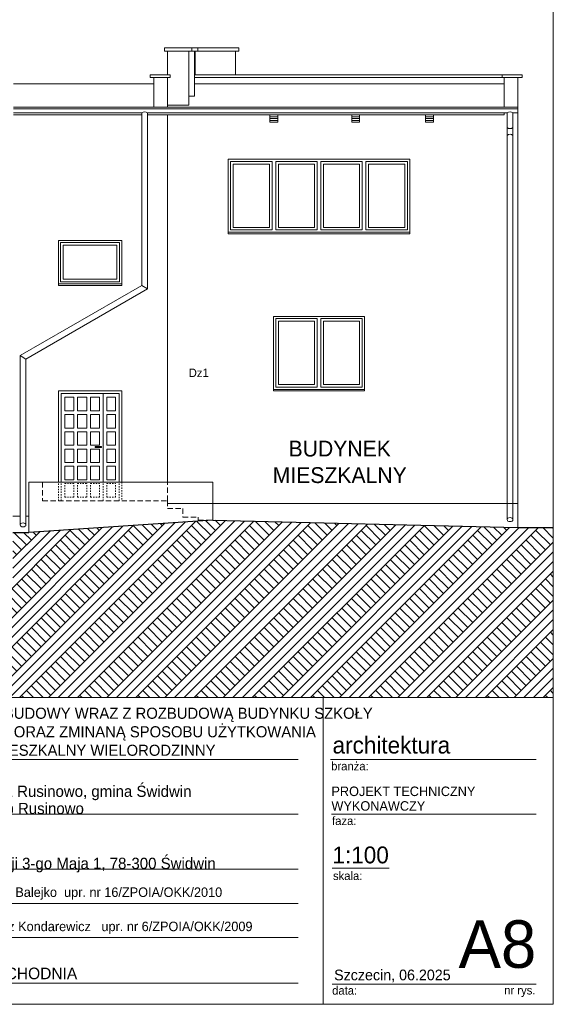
# Model space of a CAD drawing. Extents: x -366324 to -207045, y 68808 to 138616.
# Tile 83 of 170: x -285185 to -275071, y 69708 to 88364. Entities that reach past the tile are written whole.
import ezdxf

# ---------------------------------------------------------------- set-up
doc = ezdxf.new("R2010")
doc.units = 0
doc.header["$MEASUREMENT"] = 0
doc.linetypes.add('Hidden Line', pattern=[50, 25, -25])
doc.linetypes.add('Krawędzie ukryte', pattern=[150, 100, -50])
for name, color, linetype, lineweight in [('Arch opisy okien_Nr_Pióra__21', 7, 'Continuous', 9), ('ARCH TABELA_Nr_Pióra__1', 7, 'Continuous', 25), ('ARCH TABELA_Nr_Pióra__21', 7, 'Continuous', 9), ('ARCH TABELA_Nr_Pióra__7', 7, 'Continuous', 13), ('INWENT OPISY_Nr_Pióra__21', 7, 'Continuous', 9), ('INWENT TEREN_Nr_Pióra__1', 7, 'Continuous', 25)]:
    doc.layers.add(name, color=color, linetype=linetype, lineweight=lineweight)
for name, color, linetype, lineweight, true_color in [('Arch teren_Nr_Pióra__2', 7, 'Continuous', 13, 0x7f7f7f), ('INWENT DACH_Nr_Pióra__22', 7, 'Continuous', 9, 0x7f7f7f), ('INWENT RURY SPUSTOWE_Nr_Pióra__22', 7, 'Continuous', 9, 0x7f7f7f), ('INWENT. DRZWI_Nr_Pióra__22', 7, 'Continuous', 9, 0x7f7f7f), ('INWENT. OKNA_Nr_Pióra__22', 7, 'Continuous', 9, 0x7f7f7f), ('INWENT.ŚCIANY_Nr_Pióra__22', 7, 'Continuous', 9, 0x7f7f7f), ('Istniejące kominy_Nr_Pióra__22', 7, 'Continuous', 9, 0x7f7f7f)]:
    doc.layers.add(name, color=color, linetype=linetype, lineweight=lineweight, true_color=true_color)
doc.styles.add('GENERATED_STYLE_10', font='txt')
doc.styles.add('GENERATED_STYLE_3', font='txt')
doc.styles.add('GENERATED_STYLE_4', font='txt')
doc.styles.add('GENERATED_STYLE_8', font='txt')

msp = doc.modelspace()

# ---------------------------------------------------------------- hatches: boundary and pattern name
at = {"layer": 'Arch teren_Nr_Pióra__2', "linetype": 'Continuous'}
h = msp.add_hatch(dxfattribs=at)
h.set_pattern_fill('Earth', color=256, style=0, pattern_type=2)
h.set_pattern_definition([(45, (0, 0), (-275.77163, 275.77163), []), (45, (-91.9, 91.9), (-551.5433, 551.5433), []), (45, (-183.85, 183.85), (-551.5433, 551.5433), []), (135, (-275.77, 275.77), (91.92388, 91.92388), [390, -390])])
h.paths.add_polyline_path([(-289126.4, 78519.6), (-289126.4, 78459.6), (-289061.4, 78394.6), (-289061.4, 75519.6), (-285511.4, 75519.6), (-275071.4, 75519.6), (-275071.4, 78739.6), (-275741.4, 78739.6), (-281521.4, 78879.6), (-285011.4, 78649.6), (-285225.1, 78649.6), (-285311.4, 78649.6), (-285311.4, 77719.6), (-285511.4, 77719.6), (-285511.4, 78519.6), (-289061.4, 78519.6)], flags=0)

# ---------------------------------------------------------------- linework, layer by layer
at = {"layer": 'ARCH TABELA_Nr_Pióra__21', "linetype": 'Continuous'}
for p, q in [((-275071.4, 98158.4), (-275071.4, 69708.4)), ((-292571.4, 75519.6), (-275071.4, 75519.6)), ((-279433.1, 75519.6), (-279433.1, 69708.4)), ((-275071.4, 75519.6), (-275071.4, 69708.4)), ((-287605.6, 74349.6), (-279905.8, 74349.6)), ((-279293.8, 74349.6), (-275394.4, 74349.6)), ((-287605.6, 73309.6), (-279905.8, 73309.6)), ((-279276.3, 73309.6), (-275394.4, 73309.6)), ((-287605.6, 72269.6), (-279905.8, 72269.6)), ((-279264.5, 72286.9), (-278184.9, 72286.9)), ((-287605.6, 71621), (-279905.8, 71621)), ((-287594.9, 70972.4), (-279905.8, 70972.4)), ((-287605.6, 70108.4), (-279905.8, 70108.4)), ((-279264.5, 70090.8), (-276982.7, 70090.8)), ((-276982.7, 70090.8), (-275394.4, 70090.8)), ((-275071.4, 69708.4), (-315821.4, 69708.4)), ((-275071.4, 69708.4), (-287677.8, 69708.4))]:
    msp.add_line(p, q, dxfattribs=at)
at = {"layer": 'INWENT DACH_Nr_Pióra__22', "linetype": 'Continuous'}
for p, q in [((-282641.4, 87148.4), (-285301.4, 87148.4)), ((-276001.4, 87148.4), (-281871.4, 87148.4)), ((-275741.4, 86709.6), (-285301.4, 86709.6)), ((-275741.4, 86709.6), (-275741.4, 86674.6))]:
    msp.add_line(p, q, dxfattribs=at)
at = {"layer": 'INWENT RURY SPUSTOWE_Nr_Pióra__22', "linetype": 'Continuous'}
for p, q in [((-275741.4, 86674.6), (-285301.4, 86674.6)), ((-282871.4, 86599.6), (-285301.4, 86599.6)), ((-282871.4, 86599.6), (-282871.4, 83329.6)), ((-282761.4, 86599.6), (-282761.4, 83266.1)), ((-275946.4, 86599.6), (-282761.4, 86599.6)), ((-275946.4, 86599.6), (-275946.4, 86319.6)), ((-275836.4, 86599.6), (-275836.4, 86319.6)), ((-275741.4, 86599.6), (-275836.4, 86599.6)), ((-275741.4, 86599.6), (-275741.4, 86674.6)), ((-275946.4, 86319.6), (-275946.4, 78892)), ((-275836.4, 86319.6), (-275836.4, 78892)), ((-285176.4, 81998.8), (-282871.4, 83329.6)), ((-285066.4, 81935.3), (-282761.4, 83266.1)), ((-282871.4, 83329.6), (-282761.4, 83266.1)), ((-285176.4, 81998.8), (-285176.4, 78792)), ((-285066.4, 81935.3), (-285176.4, 81998.8)), ((-285066.4, 81935.3), (-285066.4, 78792))]:
    msp.add_line(p, q, dxfattribs=at)
for centre, start, end in [((-282816.4, 86533.9), 50.03379, 129.96621), ((-275891.4, 86533.9), 50.03379, 129.96621), ((-275891.4, 86385.2), 230.03379, 309.96621), ((-275891.4, 86107.1), 50.03379, 129.96621)]:
    msp.add_arc(centre, 85.6, start, end, dxfattribs=at)
for centre, major_axis in [((-275891.4, 78892), (55, 0)), ((-285121.4, 78792), (-55, 0))]:
    msp.add_ellipse(centre, major_axis=major_axis, ratio=0.6814486, dxfattribs=at)
at = {"layer": 'INWENT TEREN_Nr_Pióra__1', "linetype": 'Continuous'}
for p, q in [((-281521.4, 78879.6), (-285011.4, 78649.6)), ((-281521.4, 78879.6), (-275741.4, 78739.6)), ((-275741.4, 78739.6), (-275071.4, 78739.6)), ((-285311.4, 78649.6), (-285011.4, 78649.6))]:
    msp.add_line(p, q, dxfattribs=at)
at = {"layer": 'INWENT. DRZWI_Nr_Pióra__22', "linetype": 'Continuous'}
for p, q in [((-284401.4, 81279.6), (-283301.4, 81279.6)), ((-284401.4, 79599.6), (-284401.4, 81279.6)), ((-284331.4, 81209.6), (-284161.4, 81209.6)), ((-284331.4, 80952.9), (-284331.4, 81209.6)), ((-284161.4, 80952.9), (-284161.4, 81209.6)), ((-284091.4, 80952.9), (-284091.4, 81209.6)), ((-284091.4, 81209.6), (-283911.4, 81209.6)), ((-283911.4, 80952.9), (-283911.4, 81209.6)), ((-283841.4, 80952.9), (-283841.4, 81209.6)), ((-283841.4, 81209.6), (-283671.4, 81209.6)), ((-283671.4, 80952.9), (-283671.4, 81209.6)), ((-283601.4, 79599.6), (-283601.4, 81279.6)), ((-283531.4, 81209.6), (-283371.4, 81209.6)), ((-283531.4, 80952.9), (-283531.4, 81209.6)), ((-283371.4, 80952.9), (-283371.4, 81209.6)), ((-283301.4, 79599.6), (-283301.4, 81279.6)), ((-284331.4, 80952.9), (-284161.4, 80952.9)), ((-284331.4, 80882.9), (-284161.4, 80882.9)), ((-284331.4, 80626.2), (-284331.4, 80882.9)), ((-284161.4, 80626.2), (-284161.4, 80882.9)), ((-284091.4, 80952.9), (-283911.4, 80952.9)), ((-284091.4, 80882.9), (-283911.4, 80882.9)), ((-284091.4, 80626.2), (-284091.4, 80882.9)), ((-283911.4, 80626.2), (-283911.4, 80882.9)), ((-283841.4, 80952.9), (-283671.4, 80952.9)), ((-283841.4, 80882.9), (-283671.4, 80882.9)), ((-283841.4, 80626.2), (-283841.4, 80882.9)), ((-283671.4, 80626.2), (-283671.4, 80882.9)), ((-283531.4, 80952.9), (-283371.4, 80952.9)), ((-283531.4, 80882.9), (-283371.4, 80882.9)), ((-283531.4, 80626.2), (-283531.4, 80882.9)), ((-283371.4, 80626.2), (-283371.4, 80882.9)), ((-284331.4, 80626.2), (-284161.4, 80626.2)), ((-284091.4, 80626.2), (-283911.4, 80626.2)), ((-283841.4, 80626.2), (-283671.4, 80626.2)), ((-283531.4, 80626.2), (-283371.4, 80626.2)), ((-284331.4, 80556.2), (-284161.4, 80556.2)), ((-284331.4, 80299.6), (-284331.4, 80556.2)), ((-284161.4, 80299.6), (-284161.4, 80556.2)), ((-284091.4, 80556.2), (-283911.4, 80556.2)), ((-284091.4, 80299.6), (-284091.4, 80556.2)), ((-283911.4, 80299.6), (-283911.4, 80556.2)), ((-283841.4, 80556.2), (-283671.4, 80556.2)), ((-283841.4, 80299.6), (-283841.4, 80556.2)), ((-283671.4, 80299.6), (-283671.4, 80556.2)), ((-283531.4, 80556.2), (-283371.4, 80556.2)), ((-283531.4, 80299.6), (-283531.4, 80556.2)), ((-283371.4, 80299.6), (-283371.4, 80556.2)), ((-284331.4, 80299.6), (-284161.4, 80299.6)), ((-284331.4, 80229.6), (-284161.4, 80229.6)), ((-284331.4, 79972.9), (-284331.4, 80229.6)), ((-284161.4, 79972.9), (-284161.4, 80229.6)), ((-284091.4, 80299.6), (-283911.4, 80299.6)), ((-284091.4, 80229.6), (-283911.4, 80229.6)), ((-284091.4, 79972.9), (-284091.4, 80229.6)), ((-283911.4, 79972.9), (-283911.4, 80229.6)), ((-283841.4, 80299.6), (-283671.4, 80299.6)), ((-283841.4, 80229.6), (-283671.4, 80229.6)), ((-283841.4, 79972.9), (-283841.4, 80229.6)), ((-283751.4, 80259.6), (-283751.4, 80279.6)), ((-283751.4, 80279.6), (-283631.4, 80279.6)), ((-283631.4, 80259.6), (-283751.4, 80259.6)), ((-283671.4, 79972.9), (-283671.4, 80229.6)), ((-283631.4, 80279.6), (-283631.4, 80259.6)), ((-283531.4, 80299.6), (-283371.4, 80299.6)), ((-283531.4, 80229.6), (-283371.4, 80229.6)), ((-283531.4, 79972.9), (-283531.4, 80229.6)), ((-283371.4, 79972.9), (-283371.4, 80229.6)), ((-284331.4, 79972.9), (-284161.4, 79972.9)), ((-284331.4, 79902.9), (-284161.4, 79902.9)), ((-284331.4, 79646.2), (-284331.4, 79902.9)), ((-284161.4, 79646.2), (-284161.4, 79902.9)), ((-284091.4, 79972.9), (-283911.4, 79972.9)), ((-284091.4, 79902.9), (-283911.4, 79902.9)), ((-284091.4, 79646.2), (-284091.4, 79902.9)), ((-283911.4, 79646.2), (-283911.4, 79902.9)), ((-283841.4, 79972.9), (-283671.4, 79972.9)), ((-283841.4, 79902.9), (-283671.4, 79902.9)), ((-283841.4, 79646.2), (-283841.4, 79902.9)), ((-283671.4, 79646.2), (-283671.4, 79902.9)), ((-283531.4, 79972.9), (-283371.4, 79972.9)), ((-283531.4, 79902.9), (-283371.4, 79902.9)), ((-283531.4, 79646.2), (-283531.4, 79902.9)), ((-283371.4, 79646.2), (-283371.4, 79902.9)), ((-284331.4, 79646.2), (-284161.4, 79646.2)), ((-284091.4, 79646.2), (-283911.4, 79646.2)), ((-283841.4, 79646.2), (-283671.4, 79646.2)), ((-283531.4, 79646.2), (-283371.4, 79646.2))]:
    msp.add_line(p, q, dxfattribs=at)
at = {"layer": 'INWENT. DRZWI_Nr_Pióra__22', "linetype": 'Hidden Line'}
for p, q in [((-284401.4, 79249.6), (-284401.4, 79599.6)), ((-284331.4, 79576.2), (-284161.4, 79576.2)), ((-284331.4, 79319.6), (-284331.4, 79576.2)), ((-284161.4, 79319.6), (-284161.4, 79576.2)), ((-284091.4, 79319.6), (-284091.4, 79576.2)), ((-284091.4, 79576.2), (-283911.4, 79576.2)), ((-283911.4, 79319.6), (-283911.4, 79576.2)), ((-283841.4, 79319.6), (-283841.4, 79576.2)), ((-283841.4, 79576.2), (-283671.4, 79576.2)), ((-283671.4, 79319.6), (-283671.4, 79576.2)), ((-283601.4, 79249.6), (-283601.4, 79599.6)), ((-283531.4, 79319.6), (-283531.4, 79576.2)), ((-283531.4, 79576.2), (-283371.4, 79576.2)), ((-283371.4, 79319.6), (-283371.4, 79576.2)), ((-283301.4, 79249.6), (-283301.4, 79599.6)), ((-284331.4, 79319.6), (-284161.4, 79319.6)), ((-284091.4, 79319.6), (-283911.4, 79319.6)), ((-283841.4, 79319.6), (-283671.4, 79319.6)), ((-283531.4, 79319.6), (-283371.4, 79319.6))]:
    msp.add_line(p, q, dxfattribs=at)
at = {"layer": 'INWENT. OKNA_Nr_Pióra__22', "linetype": 'Continuous'}
for p, q in [((-281186.4, 84379.6), (-281186.4, 85679.6)), ((-280401.4, 85679.6), (-281186.4, 85679.6)), ((-280401.4, 84379.6), (-280401.4, 85679.6)), ((-280331.4, 84379.6), (-280331.4, 85679.6)), ((-279546.4, 85679.6), (-280331.4, 85679.6)), ((-279546.4, 84379.6), (-279546.4, 85679.6)), ((-279476.4, 84379.6), (-279476.4, 85679.6)), ((-278691.4, 85679.6), (-279476.4, 85679.6)), ((-278691.4, 84379.6), (-278691.4, 85679.6)), ((-278621.4, 84379.6), (-278621.4, 85679.6)), ((-277836.4, 85679.6), (-278621.4, 85679.6)), ((-277836.4, 84379.6), (-277836.4, 85679.6)), ((-280451.4, 85629.6), (-281136.4, 85629.6)), ((-281136.4, 84429.6), (-281136.4, 85629.6)), ((-280451.4, 84429.6), (-280451.4, 85629.6)), ((-279596.4, 85629.6), (-280281.4, 85629.6)), ((-280281.4, 84429.6), (-280281.4, 85629.6)), ((-279596.4, 84429.6), (-279596.4, 85629.6)), ((-278741.4, 85629.6), (-279426.4, 85629.6)), ((-279426.4, 84429.6), (-279426.4, 85629.6)), ((-278741.4, 84429.6), (-278741.4, 85629.6)), ((-277886.4, 85629.6), (-278571.4, 85629.6)), ((-278571.4, 84429.6), (-278571.4, 85629.6)), ((-277886.4, 84429.6), (-277886.4, 85629.6)), ((-281231.4, 84339.6), (-277791.4, 84339.6)), ((-281186.4, 84379.6), (-280401.4, 84379.6)), ((-281136.4, 84429.6), (-280451.4, 84429.6)), ((-280331.4, 84379.6), (-279546.4, 84379.6)), ((-280281.4, 84429.6), (-279596.4, 84429.6)), ((-279476.4, 84379.6), (-278691.4, 84379.6)), ((-279426.4, 84429.6), (-278741.4, 84429.6)), ((-278621.4, 84379.6), (-277836.4, 84379.6)), ((-278571.4, 84429.6), (-277886.4, 84429.6)), ((-284411.4, 83399.6), (-284411.4, 84139.6)), ((-283291.4, 84139.6), (-284411.4, 84139.6)), ((-283291.4, 83399.6), (-283291.4, 84139.6)), ((-283341.4, 84089.6), (-284361.4, 84089.6)), ((-284361.4, 83449.6), (-284361.4, 84089.6)), ((-283341.4, 83449.6), (-283341.4, 84089.6)), ((-284411.4, 83399.6), (-283291.4, 83399.6)), ((-284361.4, 83449.6), (-283341.4, 83449.6)), ((-284451.4, 83359.6), (-283251.4, 83359.6)), ((-280331.4, 81399.6), (-280331.4, 82699.6)), ((-279546.4, 82699.6), (-280331.4, 82699.6)), ((-279596.4, 82649.6), (-280281.4, 82649.6)), ((-280281.4, 81449.6), (-280281.4, 82649.6)), ((-279596.4, 81449.6), (-279596.4, 82649.6)), ((-279546.4, 81399.6), (-279546.4, 82699.6)), ((-279476.4, 81399.6), (-279476.4, 82699.6)), ((-278691.4, 82699.6), (-279476.4, 82699.6)), ((-278741.4, 82649.6), (-279426.4, 82649.6)), ((-279426.4, 81449.6), (-279426.4, 82649.6)), ((-278741.4, 81449.6), (-278741.4, 82649.6)), ((-278691.4, 81399.6), (-278691.4, 82699.6)), ((-280371.4, 81359.6), (-278651.4, 81359.6)), ((-280331.4, 81399.6), (-279546.4, 81399.6)), ((-280281.4, 81449.6), (-279596.4, 81449.6)), ((-279476.4, 81399.6), (-278691.4, 81399.6)), ((-279426.4, 81449.6), (-278741.4, 81449.6))]:
    msp.add_line(p, q, dxfattribs=at)
at = {"layer": 'INWENT.ŚCIANY_Nr_Pióra__22', "linetype": 'Continuous'}
for p, q in [((-282441.4, 87829.6), (-282441.4, 87769.6)), ((-282441.4, 87829.6), (-281921.4, 87829.6)), ((-282441.4, 87769.6), (-281921.4, 87769.6)), ((-282381.4, 87769.6), (-282381.4, 87319.6)), ((-281981.4, 87769.6), (-281981.4, 86748)), ((-281921.4, 87829.6), (-281921.4, 87769.6)), ((-281921.4, 87829.6), (-281811.4, 87829.6)), ((-281921.4, 87769.6), (-281811.4, 87769.6)), ((-281871.4, 87769.6), (-281871.4, 86915.3)), ((-281861.4, 87769.6), (-281861.4, 87319.6)), ((-281811.4, 87829.6), (-281811.4, 87769.6)), ((-281811.4, 87829.6), (-281811.4, 87769.6)), ((-281811.4, 87829.6), (-281031.4, 87829.6)), ((-281811.4, 87769.6), (-281031.4, 87769.6)), ((-281091.4, 87769.6), (-281091.4, 87319.6)), ((-281031.4, 87829.6), (-281031.4, 87769.6)), ((-282711.4, 87319.6), (-282711.4, 87269.6)), ((-282331.4, 87319.6), (-282711.4, 87319.6)), ((-282331.4, 87319.6), (-282331.4, 87269.6)), ((-276041.4, 87319.6), (-281871.4, 87319.6)), ((-281861.4, 87319.6), (-281091.4, 87319.6)), ((-275661.4, 87319.6), (-276041.4, 87319.6)), ((-276041.4, 87319.6), (-276041.4, 87269.6)), ((-275661.4, 87319.6), (-275661.4, 87269.6)), ((-282331.4, 87269.6), (-282711.4, 87269.6)), ((-282641.4, 86709.6), (-282641.4, 87269.6)), ((-282381.4, 86709.6), (-282381.4, 87269.6)), ((-282381.4, 87269.6), (-282381.4, 86748)), ((-276041.4, 87269.6), (-281871.4, 87269.6)), ((-275661.4, 87269.6), (-276041.4, 87269.6)), ((-276001.4, 86709.6), (-276001.4, 87269.6)), ((-275741.4, 78739.6), (-275741.4, 87269.6)), ((-281981.4, 86915.3), (-281871.4, 86915.3)), ((-282381.4, 86748), (-281981.4, 86748)), ((-276001.4, 86559.6), (-276001.4, 86599.6)), ((-282871.4, 86559.6), (-285301.4, 86559.6)), ((-276001.4, 86559.6), (-282761.4, 86559.6)), ((-282381.4, 79599.6), (-282381.4, 86559.6)), ((-277791.4, 85719.6), (-281231.4, 85719.6)), ((-281231.4, 84309.6), (-281231.4, 85719.6)), ((-277791.4, 85719.6), (-277791.4, 84309.6)), ((-284451.4, 84179.6), (-283251.4, 84179.6)), ((-284451.4, 83329.6), (-284451.4, 84179.6)), ((-283251.4, 83329.6), (-283251.4, 84179.6)), ((-281231.4, 84309.6), (-277791.4, 84309.6)), ((-284451.4, 83329.6), (-283251.4, 83329.6)), ((-280371.4, 82739.6), (-280371.4, 81329.6)), ((-278651.4, 82739.6), (-280371.4, 82739.6)), ((-278651.4, 81329.6), (-278651.4, 82739.6)), ((-284451.4, 81329.6), (-283251.4, 81329.6)), ((-284451.4, 79599.6), (-284451.4, 81329.6)), ((-283251.4, 81329.6), (-283251.4, 79599.6)), ((-280371.4, 81329.6), (-278651.4, 81329.6)), ((-285011.4, 78649.6), (-285011.4, 79599.6)), ((-285011.4, 79599.6), (-281521.4, 79599.6)), ((-281521.4, 78879.6), (-281521.4, 79599.6)), ((-282381.4, 79199.6), (-275741.4, 79199.6)), ((-285176.4, 78959.6), (-285311.4, 78959.6)), ((-285011.4, 78959.6), (-285066.4, 78959.6))]:
    msp.add_line(p, q, dxfattribs=at)
at = {"layer": 'INWENT.ŚCIANY_Nr_Pióra__22', "linetype": 'Krawędzie ukryte'}
for p, q in [((-284751.4, 79599.6), (-284751.4, 79249.6)), ((-282381.4, 79249.6), (-282381.4, 79599.6)), ((-284751.4, 79249.6), (-282381.4, 79249.6)), ((-282381.4, 79249.6), (-282381.4, 79099.6)), ((-282381.4, 79099.6), (-282091.4, 79099.6)), ((-282091.4, 79099.6), (-282091.4, 78939.6)), ((-282091.4, 78939.6), (-281801.4, 78939.6)), ((-281801.4, 78939.6), (-281801.4, 78879.6)), ((-281801.4, 78879.6), (-281521.4, 78879.6))]:
    msp.add_line(p, q, dxfattribs=at)
at = {"layer": 'INWENT.ŚCIANY_Nr_Pióra__22', "linetype": 'Hidden Line'}
for p, q in [((-284451.4, 79249.6), (-284451.4, 79599.6)), ((-283251.4, 79599.6), (-283251.4, 79249.6))]:
    msp.add_line(p, q, dxfattribs=at)
at = {"layer": 'Istniejące kominy_Nr_Pióra__22', "linetype": 'Continuous'}
for p, q in [((-280441.4, 86559.6), (-280291.4, 86559.6)), ((-280441.4, 86559.6), (-280441.4, 86419.6)), ((-280441.4, 86524.6), (-280291.4, 86524.6)), ((-280441.4, 86489.6), (-280291.4, 86489.6)), ((-280441.4, 86454.6), (-280291.4, 86454.6)), ((-280441.4, 86419.6), (-280291.4, 86419.6)), ((-280291.4, 86559.6), (-280291.4, 86419.6)), ((-278891.4, 86559.6), (-278741.4, 86559.6)), ((-278891.4, 86559.6), (-278891.4, 86419.6)), ((-278891.4, 86524.6), (-278741.4, 86524.6)), ((-278891.4, 86489.6), (-278741.4, 86489.6)), ((-278891.4, 86454.6), (-278741.4, 86454.6)), ((-278891.4, 86419.6), (-278741.4, 86419.6)), ((-278741.4, 86559.6), (-278741.4, 86419.6)), ((-277491.4, 86559.6), (-277341.4, 86559.6)), ((-277491.4, 86559.6), (-277491.4, 86419.6)), ((-277491.4, 86524.6), (-277341.4, 86524.6)), ((-277491.4, 86489.6), (-277341.4, 86489.6)), ((-277491.4, 86454.6), (-277341.4, 86454.6)), ((-277491.4, 86419.6), (-277341.4, 86419.6)), ((-277341.4, 86559.6), (-277341.4, 86419.6))]:
    msp.add_line(p, q, dxfattribs=at)

# ---------------------------------------------------------------- texts
at = {"layer": 'Arch opisy okien_Nr_Pióra__21', "linetype": 'Continuous', "insert": (-281791.4, 81753.7), "char_height": 160, "attachment_point": 2, "style": 'GENERATED_STYLE_4'}
msp.add_mtext('{Dz1}', dxfattribs=at)
at = {"layer": 'ARCH TABELA_Nr_Pióra__1', "linetype": 'Continuous'}
for s, insert, char_height, attachment_point, line_spacing_factor, style in [('{\\pt22543.3;PROJEKT PRZEBUDOWY WRAZ Z ROZBUDOWĄ BUDYNKU SZKOŁY \\P\\pt22543.3;PODSTAWOWEJ ORAZ ZMINANĄ SPOSOBU UŻYTKOWANIA \\P\\pt22543.3;NA BUDYNEK MIESZKALNY WIELORODZINNY}', (-287605.6, 74413.8), 210, 7, 1.001884, 'GENERATED_STYLE_3'), ('{PROJEKT TECHNICZNY\\PWYKONAWCZY}', (-279276.3, 73834.1), 180, 1, 0.923713, 'GENERATED_STYLE_8')]:
    msp.add_mtext(s, dxfattribs=dict(at, insert=insert, char_height=char_height, attachment_point=attachment_point, line_spacing_factor=line_spacing_factor, style=style))
at = {"layer": 'ARCH TABELA_Nr_Pióra__1', "linetype": 'Continuous', "insert": (-287591.8, 70403.8), "char_height": 220, "attachment_point": 1, "style": 'GENERATED_STYLE_10'}
msp.add_mtext('{ELEWACJA WSCHODNIA}', dxfattribs=at)
at = {"layer": 'ARCH TABELA_Nr_Pióra__21', "linetype": 'Continuous', "insert": (-287605.6, 72208.3), "char_height": 212.766, "attachment_point": 7, "line_spacing_factor": 0.807442, "style": 'GENERATED_STYLE_8'}
msp.add_mtext('{Gmina Świdwin\\Pul. Plac Konstytucji 3-go Maja 1, 78-300 Świdwin}', dxfattribs=at)
at = {"layer": 'ARCH TABELA_Nr_Pióra__7', "linetype": 'Continuous', "style": 'GENERATED_STYLE_8'}
for s, insert, char_height, attachment_point in [('{architektura}', (-279255.1, 74779.2), 319.16, 1), ('{branża:}', (-279282, 74300.8), 159.58, 1), ('{faza:}', (-279264.5, 73264.5), 159.58, 1), ('{1:100}', (-279257.2, 72698.1), 319.16, 1), ('{skala:}', (-279246.9, 72222.6), 159.58, 1), ('{mgr inż.arch. Bartosz Balejko  upr. nr 16/ZPOIA/OKK/2010}', (-287607.8, 71922.9), 180, 1), ('{mgr inż.arch. Tomasz Kondarewicz   upr. nr 6/ZPOIA/OKK/2009}', (-287594.9, 71274.3), 180, 1), ('{A8}', (-275394.4, 71299.4), 900, 3), ('{Szczecin, 06.2025}', (-279225.9, 70365.7), 202.128, 1), ('{data:}', (-279263.2, 70051.2), 159.58, 1), ('{nr rys.}', (-276002.4, 70054.3), 159.58, 1)]:
    msp.add_mtext(s, dxfattribs=dict(at, insert=insert, char_height=char_height, attachment_point=attachment_point))
at = {"layer": 'ARCH TABELA_Nr_Pióra__7', "linetype": 'Continuous', "insert": (-287605.6, 73248.3), "char_height": 212.766, "attachment_point": 7, "line_spacing_factor": 0.918867, "style": 'GENERATED_STYLE_8'}
msp.add_mtext('{Rusinowo, 78-311 Rusinowo, gmina Świdwin \\Pdz.nr 375/5, obręb Rusinowo}', dxfattribs=at)
at = {"layer": 'INWENT OPISY_Nr_Pióra__21', "linetype": 'Continuous', "insert": (-279119.1, 80388), "char_height": 300, "width": 3467.629, "attachment_point": 2, "line_spacing_factor": 1.00541, "style": 'GENERATED_STYLE_3'}
msp.add_mtext('{BUDYNEK MIESZKALNY}', dxfattribs=at)

doc.saveas('drawing.dxf')
